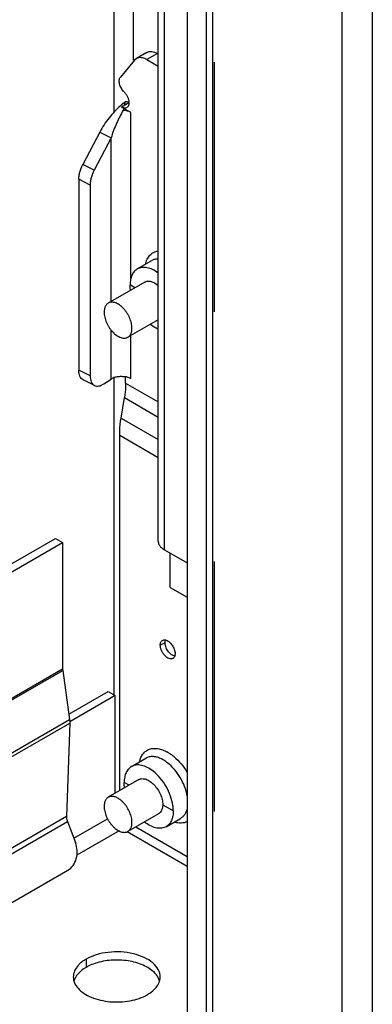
# Model space of a CAD drawing. Header units: inches. Extents: x 5 to 265, y 5 to 171.
# Tile 89 of 212: x 202.04 to 204.15, y 79.02 to 84.92. Entities that reach past the tile are written whole.
import ezdxf

# ---------------------------------------------------------------- set-up
doc = ezdxf.new("R2010")
doc.units = ezdxf.units.IN
doc.header["$LTSCALE"] = 14.96
doc.header["$MEASUREMENT"] = 0
doc.linetypes.add('HIDDEN', pattern=[0.2, 0.1, -0.1])
doc.layers.get('0').update_dxf_attribs({"linetype": 'CONTINUOUS'})
doc.layers.add('03_ALL_AXES', color=7, linetype='CONTINUOUS')
doc.layers.add('DEFAULT_2', color=7, linetype='HIDDEN')

msp = doc.modelspace()

# ---------------------------------------------------------------- linework, layer by layer
at = {"color": 7, "linetype": 'Continuous'}
for p, q in [((203.9702, 129.2727), (203.9702, 63.136)), ((204.1526, 129.2727), (204.1526, 63.136)), ((202.6075, 84.3644), (202.6075, 128.5862)), ((202.7234, 84.6748), (202.7234, 128.5192)), ((202.8709, 81.7952), (202.8709, 128.4341)), ((202.9087, 81.7426), (202.9087, 128.4122)), ((203.0446, 128.3338), (203.0446, 65.826)), ((203.1609, 65.2161), (203.1609, 128.1553)), ((203.1987, 65.1634), (203.1987, 128.1362)), ((202.804, 84.7215), (202.7404, 84.6847)), ((202.8665, 84.7153), (202.8029, 84.6785)), ((202.7287, 84.6748), (202.645, 84.5741)), ((202.7404, 84.6847), (202.7287, 84.6748)), ((202.8029, 84.6785), (202.8709, 84.6393)), ((202.6961, 84.42), (202.6517, 84.3943)), ((202.7078, 84.3619), (202.6517, 84.3943)), ((202.6737, 84.4267), (202.6683, 84.4039)), ((202.6643, 84.387), (202.6615, 84.3752)), ((202.7078, 83.369), (202.7078, 84.3619)), ((202.5215, 84.2439), (202.4198, 84.0498)), ((202.5215, 84.2439), (202.5894, 84.2098)), ((202.5894, 84.2098), (202.4877, 84.0157)), ((202.5894, 83.2303), (202.5894, 84.2098)), ((202.4877, 84.0157), (202.4198, 84.0498)), ((202.4637, 83.9276), (202.3957, 83.9617)), ((202.3957, 83.9617), (202.3957, 82.8184)), ((202.4637, 83.9276), (202.4637, 82.7843)), ((202.5894, 82.7657), (202.5894, 83.0585)), ((202.7078, 82.7681), (202.7078, 83.0261)), ((202.4637, 82.7843), (202.3957, 82.8184)), ((202.4896, 82.727), (202.4217, 82.7611)), ((202.5457, 82.7367), (202.5894, 82.7657)), ((202.6075, 80.8693), (202.6075, 82.7778)), ((202.6761, 82.7408), (202.6761, 82.7792)), ((202.6761, 82.7408), (202.8709, 82.6283)), ((202.6492, 82.5317), (202.6688, 82.654)), ((202.6688, 82.654), (202.8709, 82.5373)), ((202.6492, 82.5317), (202.8709, 82.4037)), ((202.6407, 82.4295), (202.8709, 82.2965)), ((202.6407, 80.3001), (202.6407, 82.4295)), ((197.9895, 79.3475), (202.2567, 81.8111)), ((202.2567, 81.8111), (202.2992, 81.7866)), ((197.9895, 79.2985), (202.2992, 81.7866)), ((202.2992, 81.7866), (202.2992, 81.0294)), ((202.9087, 81.7426), (203.0446, 81.6641)), ((202.9426, 81.5172), (202.9426, 81.723)), ((202.9426, 81.5172), (203.0446, 81.4584)), ((197.9895, 78.5412), (202.2992, 81.0294)), ((197.9895, 78.5314), (202.2998, 81.0199)), ((202.2998, 81.0199), (202.3403, 80.7268)), ((202.336, 80.7579), (202.5714, 80.8938)), ((202.6138, 80.8693), (202.3416, 80.7121)), ((202.5714, 80.8938), (202.6138, 80.8693)), ((202.6138, 80.2846), (202.6138, 80.8693)), ((197.9895, 78.2149), (202.3403, 80.7268)), ((197.9895, 78.1918), (202.3416, 80.7045)), ((202.3416, 80.7045), (202.3214, 80.1467)), ((197.9895, 77.6457), (202.3214, 80.1467)), ((197.9895, 77.6104), (202.3274, 80.1148)), ((202.3657, 80.0149), (202.5677, 80.1315)), ((202.6382, 80.0595), (202.3845, 79.9131)), ((203.0446, 79.8457), (202.6847, 80.0535)), ((202.7368, 80.0831), (203.0446, 79.9054))]:
    msp.add_line(p, q, dxfattribs=at)
for centre, radius, start, end in [((203.1383, 83.8544), 0.7371, 129.07059, 131.98658), ((202.6515, 84.1442), 0.2833, 80.97014, 85.49445), ((202.6343, 84.42), 0.062, 359.89664, 3.05095), ((202.652, 82.6541), 0.1276, 79.0762, 79.67843), ((202.6529, 82.6586), 0.123, 75.64373, 79.08641)]:
    msp.add_arc(centre, radius, start, end, dxfattribs=at)
for points, knots in [([(202.8029, 84.6785), (202.7974, 84.6817), (202.7865, 84.6869), (202.7697, 84.6909), (202.754, 84.6905), (202.7445, 84.6871), (202.7404, 84.6847)], [0, 0, 0, 0, 0.289717, 0.549061, 0.78217, 1, 1, 1, 1]), ([(202.804, 84.7215), (202.8082, 84.7238), (202.8176, 84.7273), (202.8334, 84.7277), (202.8501, 84.7236), (202.8611, 84.7184), (202.8665, 84.7153)], [0, 0, 0, 0, 0.21783, 0.450939, 0.710283, 1, 1, 1, 1]), ([(202.667, 84.4851), (202.6605, 84.4916), (202.6495, 84.5066), (202.6407, 84.5277), (202.6378, 84.5447), (202.6378, 84.5589), (202.641, 84.5692), (202.645, 84.5741)], [0, 0, 0, 0, 0.28185, 0.562368, 0.691252, 0.807846, 1, 1, 1, 1]), ([(202.667, 84.4851), (202.6712, 84.481), (202.6788, 84.4717), (202.6878, 84.4562), (202.6939, 84.4399), (202.6958, 84.4287), (202.6961, 84.4233)], [0, 0, 0, 0, 0.253261, 0.51371, 0.76695, 1, 1, 1, 1]), ([(202.6452, 84.4023), (202.6208, 84.3802), (202.5739, 84.3315), (202.5368, 84.2747), (202.5215, 84.2439)], [0, 0, 0, 0, 0.489617, 1, 1, 1, 1]), ([(202.6832, 84.3912), (202.6811, 84.39), (202.6763, 84.3883), (202.6684, 84.3881), (202.6599, 84.3901), (202.6544, 84.3927), (202.6517, 84.3943)], [0, 0, 0, 0, 0.217749, 0.450891, 0.710446, 1, 1, 1, 1]), ([(202.6962, 84.4199), (202.6962, 84.4167), (202.6957, 84.4107), (202.6932, 84.4024), (202.6891, 84.3957), (202.6852, 84.3924), (202.6832, 84.3912)], [0, 0, 0, 0, 0.289623, 0.548823, 0.782074, 1, 1, 1, 1]), ([(202.6615, 84.3752), (202.6475, 84.3499), (202.6194, 84.2965), (202.598, 84.2399), (202.5894, 84.2098)], [0, 0, 0, 0, 0.480899, 1, 1, 1, 1]), ([(202.7078, 84.3619), (202.7011, 84.3658), (202.686, 84.3718), (202.67, 84.3745), (202.6615, 84.3752)], [0, 0, 0, 0, 0.475253, 1, 1, 1, 1]), ([(202.3957, 83.9617), (202.3957, 83.9687), (202.3969, 83.9833), (202.4034, 84.0133), (202.4123, 84.0355), (202.4198, 84.0498)], [0, 0, 0, 0, 0.228255, 0.475222, 1, 1, 1, 1]), ([(202.4877, 84.0157), (202.4802, 84.0014), (202.4713, 83.9792), (202.4649, 83.9492), (202.4637, 83.9346), (202.4637, 83.9276)], [0, 0, 0, 0, 0.524778, 0.771745, 1, 1, 1, 1]), ([(202.4217, 82.7611), (202.4176, 82.7632), (202.4097, 82.7693), (202.4015, 82.7827), (202.3967, 82.7995), (202.3957, 82.8118), (202.3957, 82.8184)], [0, 0, 0, 0, 0.210068, 0.439699, 0.701715, 1, 1, 1, 1]), ([(202.4637, 82.7843), (202.4637, 82.7777), (202.4646, 82.7654), (202.4695, 82.7486), (202.4777, 82.7352), (202.4855, 82.7291), (202.4896, 82.727)], [0, 0, 0, 0, 0.298285, 0.560301, 0.789932, 1, 1, 1, 1]), ([(202.5894, 82.7657), (202.5949, 82.7694), (202.6076, 82.7755), (202.6288, 82.7808), (202.6517, 82.7825), (202.6673, 82.781), (202.6749, 82.7797)], [0, 0, 0, 0, 0.224234, 0.473972, 0.737349, 1, 1, 1, 1]), ([(202.6834, 82.7778), (202.6856, 82.7772), (202.6941, 82.7748), (202.7022, 82.7713), (202.7078, 82.7681)], [0, 0, 0, 0, 0.263234, 1, 1, 1, 1]), ([(202.4896, 82.727), (202.4934, 82.7251), (202.5021, 82.7226), (202.5162, 82.7233), (202.5312, 82.7281), (202.5408, 82.7335), (202.5457, 82.7367)], [0, 0, 0, 0, 0.214101, 0.445356, 0.705821, 1, 1, 1, 1]), ([(202.6761, 82.7408), (202.6761, 82.7338), (202.6754, 82.7047), (202.6723, 82.6757), (202.6688, 82.654)], [0, 0, 0, 0, 0.241578, 1, 1, 1, 1]), ([(202.6407, 82.4295), (202.6407, 82.4377), (202.6415, 82.4719), (202.6451, 82.5061), (202.6492, 82.5317)], [0, 0, 0, 0, 0.241578, 1, 1, 1, 1]), ([(202.8709, 81.7952), (202.8709, 81.7883), (202.8734, 81.7786), (202.8782, 81.7705), (202.8796, 81.7684)], [0, 0, 0, 0, 0.734797, 1, 1, 1, 1]), ([(202.8796, 81.7684), (202.8813, 81.7659), (202.8894, 81.7556), (202.9, 81.7476), (202.9087, 81.7426)], [0, 0, 0, 0, 0.230339, 1, 1, 1, 1]), ([(202.2992, 81.0294), (202.2992, 81.0286), (202.2992, 81.0255), (202.2995, 81.0223), (202.2998, 81.0199)], [0, 0, 0, 0, 0.242692, 1, 1, 1, 1]), ([(202.3403, 80.7268), (202.3406, 80.7249), (202.3415, 80.7175), (202.3418, 80.71), (202.3416, 80.7045)], [0, 0, 0, 0, 0.259249, 1, 1, 1, 1]), ([(202.3214, 80.1467), (202.3213, 80.1442), (202.3216, 80.1333), (202.3244, 80.1226), (202.3274, 80.1148)], [0, 0, 0, 0, 0.230594, 1, 1, 1, 1])]:
    msp.add_open_spline(points, degree=3, knots=knots, dxfattribs=at)
at = {"layer": '03_ALL_AXES', "color": 7, "linetype": 'Continuous'}
for p, q in [((202.746, 83.4246), (202.8328, 83.4747)), ((202.791, 83.3467), (202.5718, 83.2201)), ((202.732, 83.3126), (202.7029, 83.3294)), ((202.8709, 83.1203), (202.6898, 83.0158)), ((202.8836, 81.1716), (202.9119, 81.1879)), ((202.7107, 80.4444), (202.7974, 80.4945)), ((202.7557, 80.3665), (202.5718, 80.2603)), ((202.6966, 80.3324), (202.6676, 80.3492)), ((202.8981, 80.2161), (202.9617, 80.1794)), ((202.8736, 80.1621), (202.6898, 80.0559)), ((202.3274, 80.1148), (202.3757, 79.9889)), ((202.9186, 80.0841), (203.0054, 80.1342)), ((197.9895, 77.3173), (202.3311, 79.8239)), ((202.4392, 79.2906), (202.4392, 79.2416))]:
    msp.add_line(p, q, dxfattribs=at)
for centre, radius, start, end in [((202.9771, 81.1422), 0.0369, 253.83139, 258.62801), ((202.8135, 80.3318), 0.2286, 59.99997, 60.50428), ((202.8108, 80.3272), 0.234, 59.01123, 59.99793), ((202.8016, 80.3121), 0.2517, 54.70322, 58.98947), ((202.7815, 80.2834), 0.2868, 50.04473, 54.74549), ((202.7678, 80.2664), 0.3085, 49.92821, 50.117), ((202.7779, 80.2761), 0.2421, 51.83258, 54.32329), ((202.5608, 80.1364), 0.1373, 52.42064, 53.37213), ((202.9363, 80.3001), 0.239, 231.81634, 234.33967), ((202.67, 80.0902), 0.0396, 292.9339, 299.99005), ((202.5685, 79.0173), 0.2589, 115.97626, 119.95345)]:
    msp.add_arc(centre, radius, start, end, dxfattribs=at)
for points, knots in [([(202.7942, 83.4525), (202.7966, 83.4631), (202.8032, 83.4829), (202.8201, 83.508), (202.8431, 83.5255), (202.8611, 83.5312), (202.8703, 83.5326)], [0, 0, 0, 0, 0.276753, 0.526702, 0.762184, 1, 1, 1, 1]), ([(202.8704, 83.4845), (202.8637, 83.4844), (202.8506, 83.4829), (202.8383, 83.4779), (202.8328, 83.4747)], [0, 0, 0, 0, 0.511625, 1, 1, 1, 1]), ([(202.746, 83.4246), (202.7391, 83.4207), (202.7263, 83.4099), (202.7126, 83.3875), (202.7045, 83.36), (202.7029, 83.34), (202.7029, 83.3294)], [0, 0, 0, 0, 0.217784, 0.450927, 0.710256, 1, 1, 1, 1]), ([(202.871, 83.4005), (202.8603, 83.4084), (202.8389, 83.4218), (202.8054, 83.4337), (202.7781, 83.4353), (202.7587, 83.4309), (202.75, 83.427), (202.746, 83.4246)], [0, 0, 0, 0, 0.2969, 0.559044, 0.789067, 0.895891, 1, 1, 1, 1]), ([(202.791, 83.3467), (202.7936, 83.3482), (202.7991, 83.3506), (202.8117, 83.353), (202.8294, 83.3509), (202.8509, 83.3414), (202.8643, 83.3315), (202.8709, 83.3257)], [0, 0, 0, 0, 0.101204, 0.205685, 0.434003, 0.698647, 1, 1, 1, 1]), ([(202.7053, 83.298), (202.7049, 83.3006), (202.7036, 83.3111), (202.7029, 83.3216), (202.7029, 83.3294)], [0, 0, 0, 0, 0.257776, 1, 1, 1, 1]), ([(202.5718, 83.2201), (202.5699, 83.219), (202.5661, 83.2164), (202.5612, 83.2116), (202.557, 83.2058), (202.5535, 83.1993), (202.5508, 83.1919), (202.5481, 83.1809), (202.5474, 83.1721), (202.5474, 83.1661)], [0, 0, 0, 0, 0.108048, 0.218132, 0.332107, 0.451504, 0.577464, 0.710721, 1, 1, 1, 1]), ([(202.7142, 83.0698), (202.7142, 83.0747), (202.7136, 83.0848), (202.7108, 83.1001), (202.7064, 83.1159), (202.7004, 83.1316), (202.6928, 83.1471), (202.684, 83.162), (202.674, 83.1759), (202.6631, 83.1885), (202.6515, 83.1997), (202.6394, 83.2092), (202.6272, 83.2166), (202.615, 83.222), (202.6031, 83.2252), (202.5917, 83.226), (202.5811, 83.2245), (202.5747, 83.2218), (202.5718, 83.2201)], [0, 0, 0, 0, 0.062394, 0.128743, 0.198347, 0.270335, 0.343724, 0.417467, 0.490503, 0.561801, 0.630409, 0.695507, 0.756464, 0.812911, 0.86482, 0.912603, 0.957185, 1, 1, 1, 1]), ([(202.5474, 83.1661), (202.5474, 83.1612), (202.548, 83.1511), (202.5508, 83.1358), (202.5552, 83.12), (202.5612, 83.1043), (202.5688, 83.0888), (202.5776, 83.0739), (202.5876, 83.06), (202.5985, 83.0473), (202.6101, 83.0362), (202.6222, 83.0267), (202.6344, 83.0192), (202.6466, 83.0139), (202.6585, 83.0107), (202.6699, 83.0099), (202.6805, 83.0114), (202.6869, 83.0141), (202.6898, 83.0158)], [0, 0, 0, 0, 0.062394, 0.128743, 0.198347, 0.270335, 0.343724, 0.417467, 0.490503, 0.561801, 0.630409, 0.695507, 0.756464, 0.812911, 0.86482, 0.912603, 0.957185, 1, 1, 1, 1]), ([(202.6898, 83.0158), (202.6917, 83.0169), (202.6955, 83.0195), (202.7004, 83.0243), (202.7046, 83.03), (202.7081, 83.0366), (202.7108, 83.044), (202.7135, 83.055), (202.7142, 83.0638), (202.7142, 83.0698)], [0, 0, 0, 0, 0.108048, 0.218132, 0.332107, 0.451504, 0.577464, 0.710721, 1, 1, 1, 1]), ([(202.871, 83.0643), (202.867, 83.0659), (202.8503, 83.0736), (202.8349, 83.0838), (202.8239, 83.0924)], [0, 0, 0, 0, 0.235343, 1, 1, 1, 1]), ([(202.8836, 81.1716), (202.8836, 81.1748), (202.8841, 81.1808), (202.8865, 81.1891), (202.8906, 81.1958), (202.8945, 81.199), (202.8965, 81.2002)], [0, 0, 0, 0, 0.28954, 0.549112, 0.782257, 1, 1, 1, 1]), ([(202.959, 81.092), (202.9575, 81.0911), (202.9541, 81.0897), (202.9464, 81.0885), (202.9354, 81.0907), (202.9226, 81.0977), (202.9102, 81.1087), (202.8993, 81.1227), (202.8907, 81.1385), (202.8851, 81.155), (202.8836, 81.1663), (202.8836, 81.1716)], [0, 0, 0, 0, 0.04288, 0.087532, 0.186938, 0.304252, 0.437978, 0.582388, 0.729602, 0.871272, 1, 1, 1, 1]), ([(202.8965, 81.2002), (202.899, 81.2016), (202.9049, 81.2035), (202.911, 81.2031), (202.9141, 81.2025)], [0, 0, 0, 0, 0.476715, 1, 1, 1, 1]), ([(202.9119, 81.1879), (202.9119, 81.1892), (202.912, 81.1942), (202.9129, 81.1991), (202.9141, 81.2025)], [0, 0, 0, 0, 0.266285, 1, 1, 1, 1]), ([(202.9668, 81.1067), (202.9595, 81.1088), (202.9449, 81.1178), (202.9277, 81.1375), (202.9155, 81.1617), (202.9119, 81.1795), (202.9119, 81.1879)], [0, 0, 0, 0, 0.220634, 0.482448, 0.754117, 1, 1, 1, 1]), ([(202.9141, 81.2025), (202.9215, 81.201), (202.9326, 81.1949), (202.9451, 81.1836), (202.9571, 81.1688), (202.968, 81.1479), (202.972, 81.1294), (202.972, 81.1206)], [0, 0, 0, 0, 0.215311, 0.342158, 0.477084, 0.751361, 1, 1, 1, 1]), ([(202.9698, 81.106), (202.9688, 81.103), (202.9661, 81.0975), (202.9615, 81.0934), (202.959, 81.092)], [0, 0, 0, 0, 0.523383, 1, 1, 1, 1]), ([(202.972, 81.1206), (202.972, 81.1193), (202.9718, 81.1143), (202.971, 81.1094), (202.9698, 81.106)], [0, 0, 0, 0, 0.266284, 1, 1, 1, 1]), ([(202.7588, 80.4723), (202.7609, 80.4814), (202.7664, 80.4986), (202.7797, 80.5211), (202.7974, 80.5384), (202.8191, 80.5496), (202.8437, 80.5544), (202.8655, 80.553), (202.8835, 80.549), (202.9027, 80.5428), (202.9168, 80.5361), (202.926, 80.5309)], [0, 0, 0, 0, 0.131933, 0.252471, 0.36545, 0.476317, 0.591079, 0.714777, 0.781136, 0.850763, 1, 1, 1, 1]), ([(202.8837, 80.4932), (202.876, 80.4966), (202.8608, 80.5019), (202.8377, 80.5051), (202.8162, 80.503), (202.8032, 80.4978), (202.7974, 80.4945)], [0, 0, 0, 0, 0.282431, 0.53923, 0.775445, 1, 1, 1, 1]), ([(202.9664, 80.5025), (202.9816, 80.4897), (203.0104, 80.4604), (203.0343, 80.4271), (203.0452, 80.4092)], [0, 0, 0, 0, 0.486992, 1, 1, 1, 1]), ([(202.7107, 80.4444), (202.7038, 80.4404), (202.691, 80.4296), (202.6773, 80.4073), (202.6692, 80.3798), (202.6676, 80.3597), (202.6676, 80.3492)], [0, 0, 0, 0, 0.217784, 0.450927, 0.710256, 1, 1, 1, 1]), ([(202.8408, 80.4163), (202.8298, 80.425), (202.8076, 80.4396), (202.7727, 80.453), (202.7441, 80.4552), (202.7239, 80.4508), (202.7148, 80.4468), (202.7107, 80.4444)], [0, 0, 0, 0, 0.298449, 0.561388, 0.790803, 0.896848, 1, 1, 1, 1]), ([(202.9191, 80.4728), (202.9162, 80.4748), (202.905, 80.4825), (202.893, 80.4891), (202.8837, 80.4932)], [0, 0, 0, 0, 0.261327, 1, 1, 1, 1]), ([(203.0449, 80.269), (203.0416, 80.2878), (203.0306, 80.3257), (203.0046, 80.3791), (202.9703, 80.4274), (202.9423, 80.4548), (202.9275, 80.4664)], [0, 0, 0, 0, 0.244443, 0.502112, 0.75867, 1, 1, 1, 1]), ([(202.9594, 80.2108), (202.9566, 80.2302), (202.9463, 80.2695), (202.9202, 80.3252), (202.8851, 80.3756), (202.8561, 80.4042), (202.8408, 80.4163)], [0, 0, 0, 0, 0.242355, 0.500009, 0.757661, 1, 1, 1, 1]), ([(202.6699, 80.3177), (202.6695, 80.3204), (202.6682, 80.3308), (202.6676, 80.3414), (202.6676, 80.3492)], [0, 0, 0, 0, 0.257776, 1, 1, 1, 1]), ([(202.7557, 80.3665), (202.7586, 80.3681), (202.765, 80.3708), (202.7756, 80.3724), (202.7869, 80.3715), (202.8034, 80.3671), (202.8246, 80.3556), (202.8479, 80.3349), (202.8685, 80.3085), (202.8847, 80.2785), (202.8953, 80.2474), (202.8981, 80.2262), (202.8981, 80.2161)], [0, 0, 0, 0, 0.042861, 0.087488, 0.135325, 0.187289, 0.304553, 0.438225, 0.582569, 0.729729, 0.871311, 1, 1, 1, 1]), ([(202.6427, 80.2466), (202.6366, 80.2511), (202.6272, 80.257), (202.6141, 80.2624), (202.6047, 80.2649), (202.5957, 80.266), (202.587, 80.2657), (202.579, 80.2638), (202.5741, 80.2616), (202.5718, 80.2603)], [0, 0, 0, 0, 0.29651, 0.432015, 0.558829, 0.677536, 0.789325, 0.89602, 1, 1, 1, 1]), ([(202.5718, 80.2603), (202.5699, 80.2592), (202.5661, 80.2566), (202.5612, 80.2518), (202.557, 80.246), (202.5535, 80.2394), (202.5508, 80.2321), (202.5481, 80.2211), (202.5474, 80.2123), (202.5474, 80.2063)], [0, 0, 0, 0, 0.108048, 0.218132, 0.332107, 0.451504, 0.577464, 0.710721, 1, 1, 1, 1]), ([(202.5474, 80.2063), (202.5474, 80.2016), (202.548, 80.1918), (202.5506, 80.1769), (202.5547, 80.1617), (202.5604, 80.1464), (202.5676, 80.1313), (202.5759, 80.1168), (202.5854, 80.1031), (202.5958, 80.0905), (202.6069, 80.0792), (202.6185, 80.0696), (202.6304, 80.0617), (202.6422, 80.0558), (202.6539, 80.0519), (202.6652, 80.0501), (202.6758, 80.0506), (202.6824, 80.0525), (202.6854, 80.0538)], [0, 0, 0, 0, 0.061716, 0.127247, 0.19595, 0.267023, 0.33956, 0.412592, 0.485129, 0.556202, 0.624905, 0.690436, 0.752151, 0.80962, 0.862697, 0.911601, 0.956989, 1, 1, 1, 1]), ([(202.6543, 80.237), (202.6535, 80.2377), (202.6503, 80.2406), (202.647, 80.2433), (202.6445, 80.2453)], [0, 0, 0, 0, 0.254154, 1, 1, 1, 1]), ([(202.6939, 80.1848), (202.6887, 80.1947), (202.6797, 80.2089), (202.6658, 80.2258), (202.6582, 80.2334), (202.6543, 80.237)], [0, 0, 0, 0, 0.509937, 0.759125, 1, 1, 1, 1]), ([(202.8981, 80.2161), (202.8981, 80.2101), (202.8972, 80.1987), (202.8926, 80.1831), (202.8848, 80.1704), (202.8775, 80.1643), (202.8736, 80.1621)], [0, 0, 0, 0, 0.289701, 0.549083, 0.782211, 1, 1, 1, 1]), ([(202.9617, 80.1794), (202.9617, 80.1819), (202.9615, 80.1924), (202.9605, 80.2029), (202.9594, 80.2108)], [0, 0, 0, 0, 0.242102, 1, 1, 1, 1]), ([(202.7134, 80.1242), (202.7128, 80.1292), (202.7111, 80.1393), (202.7054, 80.1599), (202.699, 80.175), (202.6939, 80.1848)], [0, 0, 0, 0, 0.235967, 0.483352, 1, 1, 1, 1]), ([(202.9617, 80.1794), (202.9617, 80.1688), (202.9601, 80.1488), (202.952, 80.1212), (202.9383, 80.0989), (202.9255, 80.0881), (202.9186, 80.0841)], [0, 0, 0, 0, 0.289744, 0.549073, 0.782216, 1, 1, 1, 1]), ([(203.0449, 80.1941), (203.0434, 80.1875), (203.0397, 80.1749), (203.031, 80.158), (203.0196, 80.1441), (203.0103, 80.1371), (203.0054, 80.1342)], [0, 0, 0, 0, 0.275778, 0.53067, 0.769691, 1, 1, 1, 1]), ([(202.6898, 80.0559), (202.6917, 80.0571), (202.6955, 80.0596), (202.7004, 80.0645), (202.7046, 80.0702), (202.7081, 80.0768), (202.7108, 80.0842), (202.7135, 80.0952), (202.7142, 80.104), (202.7142, 80.11)], [0, 0, 0, 0, 0.108048, 0.218132, 0.332107, 0.451504, 0.577464, 0.710721, 1, 1, 1, 1]), ([(202.7142, 80.11), (202.7142, 80.1111), (202.7142, 80.1159), (202.7138, 80.1206), (202.7134, 80.1242)], [0, 0, 0, 0, 0.243693, 1, 1, 1, 1]), ([(202.9186, 80.0841), (202.9147, 80.0819), (202.9063, 80.078), (202.8875, 80.0736), (202.861, 80.0748), (202.8283, 80.0859), (202.8074, 80.0984), (202.797, 80.1059)], [0, 0, 0, 0, 0.104724, 0.212053, 0.442487, 0.704135, 1, 1, 1, 1]), ([(203.0452, 80.1144), (203.0397, 80.1117), (203.0277, 80.1075), (203.0083, 80.1051), (202.9877, 80.1065), (202.9739, 80.1097), (202.9669, 80.1119)], [0, 0, 0, 0, 0.230456, 0.470441, 0.725673, 1, 1, 1, 1]), ([(202.3311, 79.8239), (202.343, 79.8308), (202.3647, 79.8516), (202.3834, 79.8936), (202.3882, 79.9416), (202.3815, 79.9738), (202.3757, 79.9889)], [0, 0, 0, 0, 0.225951, 0.473415, 0.736, 1, 1, 1, 1]), ([(202.883, 79.1845), (202.883, 79.1995), (202.874, 79.2319), (202.8386, 79.2721), (202.7864, 79.3039), (202.7212, 79.3257), (202.6481, 79.336), (202.573, 79.3339), (202.502, 79.3197), (202.4584, 79.3017), (202.4392, 79.2906)], [0, 0, 0, 0, 0.086934, 0.186404, 0.303795, 0.437609, 0.582115, 0.729425, 0.871188, 1, 1, 1, 1]), ([(202.4127, 79.2727), (202.4108, 79.2711), (202.4032, 79.2649), (202.3962, 79.258), (202.3914, 79.2526)], [0, 0, 0, 0, 0.25856, 1, 1, 1, 1]), ([(202.4392, 79.2906), (202.4368, 79.2892), (202.4277, 79.2838), (202.4189, 79.2776), (202.4127, 79.2727)], [0, 0, 0, 0, 0.257439, 1, 1, 1, 1]), ([(202.505, 79.2692), (202.5006, 79.2679), (202.4836, 79.2625), (202.4669, 79.2558), (202.4551, 79.25)], [0, 0, 0, 0, 0.258345, 1, 1, 1, 1]), ([(202.8547, 79.2036), (202.8375, 79.2231), (202.7889, 79.2559), (202.7014, 79.2824), (202.6032, 79.2888), (202.5366, 79.2785), (202.505, 79.2692)], [0, 0, 0, 0, 0.209961, 0.460851, 0.733203, 1, 1, 1, 1]), ([(202.3914, 79.2526), (202.3827, 79.2428), (202.3685, 79.2216), (202.363, 79.1964), (202.363, 79.1845)], [0, 0, 0, 0, 0.523505, 1, 1, 1, 1]), ([(202.3914, 79.2036), (202.3884, 79.2003), (202.3779, 79.1872), (202.3699, 79.1719), (202.3665, 79.16)], [0, 0, 0, 0, 0.265845, 1, 1, 1, 1]), ([(202.4392, 79.2416), (202.4345, 79.2389), (202.4172, 79.2281), (202.4013, 79.2148), (202.3914, 79.2036)], [0, 0, 0, 0, 0.2662, 1, 1, 1, 1]), ([(202.8795, 79.16), (202.8784, 79.1638), (202.8728, 79.1797), (202.8632, 79.194), (202.8547, 79.2036)], [0, 0, 0, 0, 0.237498, 1, 1, 1, 1]), ([(202.3665, 79.1599), (202.3676, 79.1561), (202.3733, 79.1402), (202.3829, 79.1259), (202.3914, 79.1163)], [0, 0, 0, 0, 0.237498, 1, 1, 1, 1]), ([(202.8547, 79.1163), (202.8576, 79.1197), (202.8682, 79.1327), (202.8761, 79.1481), (202.8795, 79.1599)], [0, 0, 0, 0, 0.265845, 1, 1, 1, 1]), ([(202.3914, 79.1163), (202.4124, 79.0925), (202.4748, 79.0548), (202.5838, 79.031), (202.7003, 79.0357), (202.7752, 79.06), (202.8069, 79.0783)], [0, 0, 0, 0, 0.215589, 0.476824, 0.751244, 1, 1, 1, 1]), ([(202.8069, 79.0783), (202.8116, 79.081), (202.8289, 79.0918), (202.8448, 79.1051), (202.8547, 79.1163)], [0, 0, 0, 0, 0.2662, 1, 1, 1, 1])]:
    msp.add_open_spline(points, degree=3, knots=knots, dxfattribs=at)
for points in [[(202.363, 79.1845), (202.363, 79.1762), (202.3642, 79.1679), (202.3665, 79.1599)], [(202.8795, 79.1599), (202.8818, 79.1679), (202.883, 79.1762), (202.883, 79.1845)]]:
    msp.add_open_spline(points, degree=3, dxfattribs=at)
at = {"layer": 'DEFAULT_2', "color": 7, "linetype": 'HIDDEN'}
msp.add_line((203.2079, 65.2161), (203.2079, 128.1888), dxfattribs=at)

doc.saveas('drawing.dxf')
